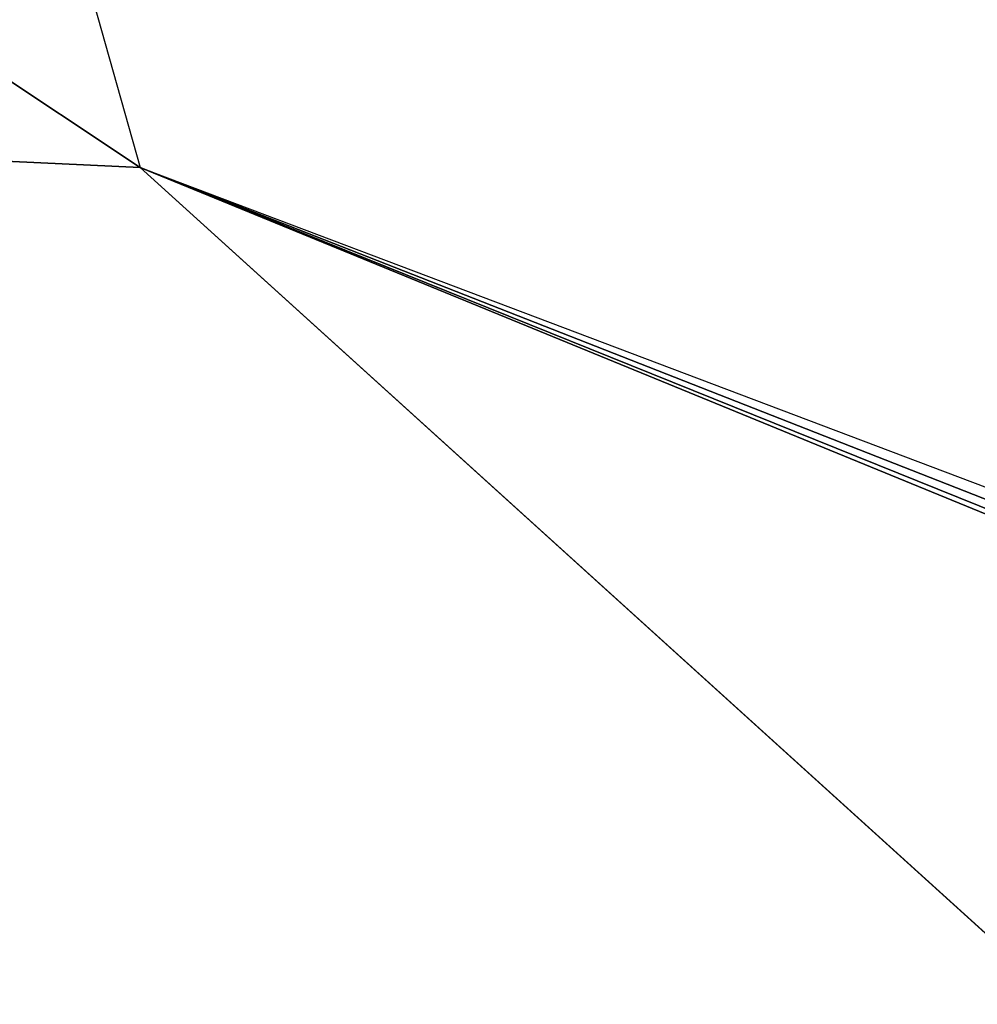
# Model space of a CAD drawing. Extents: x 5 to 565, y -280 to 280.
# Tile 227 of 256: x 208.3008 to 208.334, y -52.2755 to -52.2413. Entities that reach past the tile are written whole.
import ezdxf

# ---------------------------------------------------------------- set-up
doc = ezdxf.new("R2010")
doc.units = 0
doc.header["$LTSCALE"] = 25.4
doc.layers.get('0').update_dxf_attribs({"color": 13, "linetype": 'CONTINUOUS'})

# ---------------------------------------------------------------- blocks, each defined once
blk = doc.blocks.new('GRUPUJ_1')
at = {"color": 254}
mesh = blk.add_polyface(dxfattribs=at)
corners = [(15.585327, 40.89481, 10.134339), (15.681656, 40.553383, 10.409981), (15.539749, 40.647839, 10.506839)]
mesh.append_faces([[corners[k] for k in face] for face in [(0, 1, 2)]], dxfattribs={"color": 254})
mesh = blk.add_polyface(dxfattribs=at)
corners = [(15.585281, 40.557915, 10.750011), (15.539749, 40.647839, 10.506839), (15.681656, 40.553383, 10.409981)]
mesh.append_faces([[corners[k] for k in face] for face in [(0, 1, 2)]], dxfattribs={"color": 254})
mesh = blk.add_polyface(dxfattribs=at)
corners = [(15.698975, 40.466339, 139.717425), (15.532455, 40.61108, 139.625491), (15.532455, 40.61108, 10.750011)]
mesh.append_faces([[corners[k] for k in face] for face in [(0, 1, 2)]], dxfattribs={"color": 254})
mesh = blk.add_polyface(dxfattribs=at)
corners = [(15.893158, 40.361629, 139.865665), (15.585281, 40.557915, 10.750011), (15.893158, 40.361629, 10.750011)]
mesh.append_faces([[corners[k] for k in face] for face in [(0, 1, 2)]], dxfattribs={"color": 254})
mesh = blk.add_polyface(dxfattribs=at)
corners = [(15.585281, 40.557915, 10.750011), (15.681656, 40.553383, 10.409981), (15.893158, 40.361629, 10.750011)]
mesh.append_faces([[corners[k] for k in face] for face in [(0, 1, 2)]], dxfattribs={"color": 254})
mesh = blk.add_polyface(dxfattribs=at)
corners = [(15.681656, 40.553383, 10.409981), (27.638947, 35.852959, 0.041023), (27.736359, 35.684231, 0.162005)]
mesh.append_faces([[corners[k] for k in face] for face in [(0, 1, 2)]], dxfattribs={"color": 254})
mesh = blk.add_polyface(dxfattribs=at)
corners = [(15.893158, 40.361629, 10.750011), (15.681656, 40.553383, 10.409981), (27.796844, 35.579464, 0.356823)]
mesh.append_faces([[corners[k] for k in face] for face in [(0, 1, 2)]], dxfattribs={"color": 254})
mesh = blk.add_polyface(dxfattribs=at)
corners = [(15.681656, 40.553383, 10.409981), (27.736359, 35.684231, 0.162005), (27.796844, 35.579464, 0.356823)]
mesh.append_faces([[corners[k] for k in face] for face in [(0, 1, 2)]], dxfattribs={"color": 254})
mesh = blk.add_polyface(dxfattribs=at)
corners = [(15.681656, 40.553383, 10.409981), (27.509521, 36.077118), (27.638947, 35.852959, 0.041023)]
mesh.append_faces([[corners[k] for k in face] for face in [(0, 1, 2)]], dxfattribs={"color": 254})
blk = doc.blocks.new('CRISTAL-M-7628-7627_STL')
at = {"color": 0}
blk.add_blockref('GRUPUJ_1', (192.623291, -92.799805, 0.00163), dxfattribs=at)
blk = doc.blocks.new('GRUPUJ_6')
at = {"color": 0}
blk.add_blockref('CRISTAL-M-7628-7627_STL', (-5.37955, 280, -0.00163), dxfattribs=at)

msp = doc.modelspace()

# ---------------------------------------------------------------- block references
at = {"color": 0}
msp.add_blockref('GRUPUJ_6', (5.37955, -280, 0.00163), dxfattribs=at)

doc.saveas('drawing.dxf')
